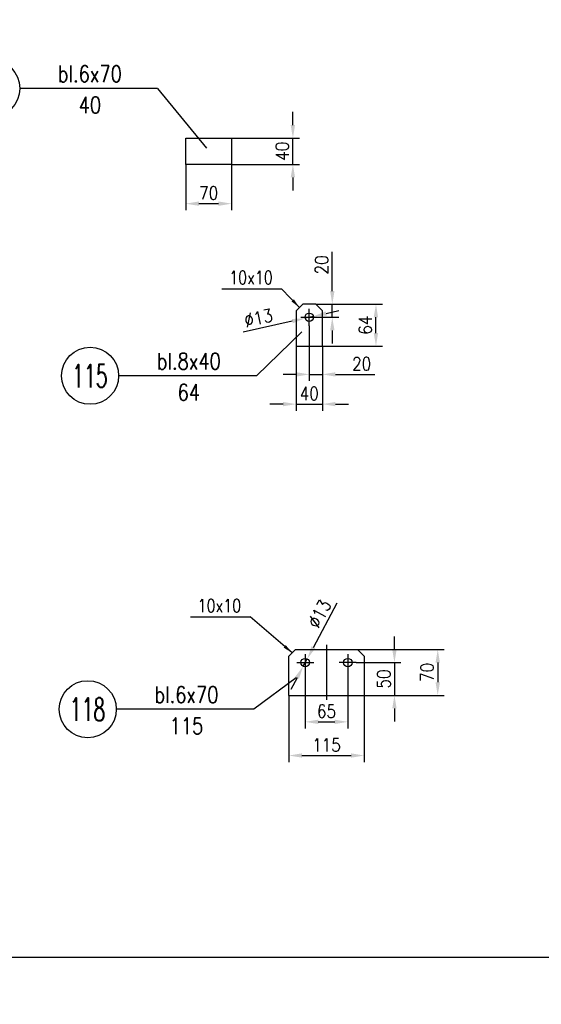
# Model space of a CAD drawing. Header units: millimetres. Extents: x -34919 to 306996, y -293018 to -145733.
# Tile 101 of 256: x 81513 to 82309, y -217426 to -215923. Entities that reach past the tile are written whole.
import ezdxf
from ezdxf.enums import TextEntityAlignment as Align
from ezdxf.lldxf.tags import DXFTag

# ---------------------------------------------------------------- set-up
doc = ezdxf.new("R2010")
doc.units = ezdxf.units.MM
doc.header["$LTSCALE"] = 3
doc.linetypes.add('DASHDOT', pattern=[25.4, 12.7, -6.35, 0, -6.35])
for name, color, linetype in [('CIENKA', 4, 'Continuous'), ('K-wypełnienia', 8, 'Continuous'), ('LAYER0', 7, 'Continuous'), ('OSIE_SYSTEMU', 4, 'CENTER'), ('oznaczenia', 4, 'Continuous'), ('Prz', 5, 'Continuous'), ('slupki', 7, 'Continuous')]:
    doc.layers.add(name, color=color, linetype=linetype)
doc.layers.add('OPISY', color=2, linetype='Continuous', lineweight=13)
doc.layers.add('SIATKA', color=5, linetype='Continuous', lineweight=18)
doc.styles.add('NOVE3', font='romans.shx', dxfattribs={"width": 0.7})
doc.styles.add('R20', font='romans.shx', dxfattribs={"width": 0.85})
doc.styles.add('R40', font='romans.shx', dxfattribs={"width": 0.8, "height": 40})
doc.styles.add('R50', font='romans.shx', dxfattribs={"width": 0.85, "height": 50})
doc.styles.add('WYMIAR1', font='ROMANS.shx', dxfattribs={"width": 0.7, "oblique": 15})
tags = doc.linetypes.add('CENTER', pattern=[2, 1.25, -0.25, 0.25, -0.25]).pattern_tags.tags
tags[10:11] = [DXFTag(74, 4), DXFTag(75, 0), DXFTag(340, '0'), DXFTag(46, 1.0), DXFTag(50, 0.0), DXFTag(44, 0.0), DXFTag(45, 0.0)]
tags[8:9] = [DXFTag(74, 4), DXFTag(75, 0), DXFTag(340, '0'), DXFTag(46, 1.0), DXFTag(50, 0.0), DXFTag(44, 0.0), DXFTag(45, 0.0)]
tags[6:7] = [DXFTag(74, 4), DXFTag(75, 0), DXFTag(340, '0'), DXFTag(46, 1.0), DXFTag(50, 0.0), DXFTag(44, 0.0), DXFTag(45, 0.0)]
tags[4:5] = [DXFTag(74, 4), DXFTag(75, 0), DXFTag(340, '0'), DXFTag(46, 1.0), DXFTag(50, 0.0), DXFTag(44, 0.0), DXFTag(45, 0.0)]
doc.dimstyles.new('NORM20', dxfattribs={"dimscale": 20, "dimtxt": 2, "dimasz": 1.5, "dimexe": 1, "dimexo": 1, "dimgap": 1, "dimtad": 1, "dimdec": 0, "dimzin": 0, "dimdsep": 46, "dimtxsty": 'WYMIAR1', "dimcen": 1.5, "dimclrd": 4, "dimclre": 4, "dimclrt": 3, "dimadec": 0, "dimazin": 0, "dimtfac": 1, "dimtdec": 0, "dimtmove": 2, "dimatfit": 3, "dimfxl": 1, "dimtolj": 1, "dimtzin": 0, "dimarcsym": 0})
doc.dimstyles.new('Skala 1_10', dxfattribs={"dimscale": 10, "dimtxt": 2, "dimasz": 2, "dimexe": 1, "dimexo": 0, "dimtad": 1, "dimdec": 0, "dimdsep": 46, "dimtxsty": 'R20', "dimcen": 0, "dimclrd": 4, "dimclre": 4, "dimclrt": 3, "dimadec": 0, "dimazin": 0, "dimtfac": 1, "dimtdec": 0, "dimtix": 1, "dimtmove": 0, "dimatfit": 2, "dimfxl": 1, "dimtolj": 1, "dimtzin": 0, "dimarcsym": 0})

# ---------------------------------------------------------------- blocks, each defined once
blk = doc.blocks.new('*D84')
at = {"layer": 'Defpoints', "color": 0, "transparency": 16777216}
for p in [(81965, -216357), (81990.1, -216357), (81968, -216377)]:
    blk.add_point(p, dxfattribs=at)
at = {"layer": 'SIATKA', "color": 4, "lineweight": -2, "transparency": 16777216}
for p, q in [((81990.1, -216337), (81990.1, -216277)), ((81965, -216357), (82000.1, -216357)), ((81990.1, -216377), (81990.1, -216357)), ((81968, -216377), (82000.1, -216377)), ((81990.1, -216397), (81990.1, -216417))]:
    blk.add_line(p, q, dxfattribs=at)
at = {"layer": 'SIATKA', "color": 4, "transparency": 16777216}
for points in [[(81986.8, -216337), (81993.5, -216337), (81990.1, -216357)], [(81986.8, -216397), (81993.5, -216397), (81990.1, -216377)]]:
    blk.add_solid(points, dxfattribs=at)
at = {"layer": 'SIATKA', "color": 3, "transparency": 16777216, "insert": (81973.9, -216297), "char_height": 20, "attachment_point": 5, "rotation": 90, "style": 'R20'}
blk.add_mtext('\\A1;20', dxfattribs=at)
blk = doc.blocks.new('*D85')
at = {"layer": 'Defpoints', "color": 0, "transparency": 16777216}
for p in [(81965, -216357), (82056.8, -216357), (81975, -216421)]:
    blk.add_point(p, dxfattribs=at)
at = {"layer": 'SIATKA', "color": 4, "lineweight": -2, "transparency": 16777216}
for p, q in [((81965, -216357), (82066.8, -216357)), ((82056.8, -216401), (82056.8, -216377)), ((81975, -216421), (82066.8, -216421))]:
    blk.add_line(p, q, dxfattribs=at)
at = {"layer": 'SIATKA', "color": 4, "transparency": 16777216}
for points in [[(82053.4, -216377), (82060.1, -216377), (82056.8, -216357)], [(82053.4, -216401), (82060.1, -216401), (82056.8, -216421)]]:
    blk.add_solid(points, dxfattribs=at)
at = {"layer": 'SIATKA', "color": 3, "transparency": 16777216, "insert": (82040.5, -216389), "char_height": 20, "attachment_point": 5, "rotation": 90, "style": 'R20'}
blk.add_mtext('\\A1;64', dxfattribs=at)
blk = doc.blocks.new('*D86')
at = {"layer": 'Defpoints', "color": 0, "transparency": 16777216}
for p in [(81955, -216390), (81975, -216421), (81975, -216464.2)]:
    blk.add_point(p, dxfattribs=at)
at = {"layer": 'SIATKA', "color": 4, "lineweight": -2, "transparency": 16777216}
for p, q in [((81955, -216390), (81955, -216474.2)), ((81975, -216421), (81975, -216474.2)), ((81935, -216464.2), (81915, -216464.2)), ((81955, -216464.2), (81975, -216464.2)), ((81995, -216464.2), (82055, -216464.2))]:
    blk.add_line(p, q, dxfattribs=at)
at = {"layer": 'SIATKA', "color": 4, "transparency": 16777216}
for points in [[(81935, -216460.9), (81935, -216467.5), (81955, -216464.2)], [(81995, -216460.9), (81995, -216467.5), (81975, -216464.2)]]:
    blk.add_solid(points, dxfattribs=at)
at = {"layer": 'SIATKA', "color": 3, "transparency": 16777216, "insert": (82035, -216448), "char_height": 20, "attachment_point": 5, "style": 'R20'}
blk.add_mtext('\\A1;20', dxfattribs=at)
blk = doc.blocks.new('*D87')
at = {"layer": 'Defpoints', "color": 0, "transparency": 16777216}
for p in [(81935, -216421), (81975, -216421, 0), (81975, -216509.6)]:
    blk.add_point(p, dxfattribs=at)
at = {"layer": 'SIATKA', "color": 4, "lineweight": -2, "transparency": 16777216}
for p, q in [((81935, -216421), (81935, -216519.6)), ((81975, -216421), (81975, -216519.6)), ((81915, -216509.6), (81895, -216509.6)), ((81935, -216509.6), (81975, -216509.6)), ((81995, -216509.6), (82015, -216509.6))]:
    blk.add_line(p, q, dxfattribs=at)
at = {"layer": 'SIATKA', "color": 4, "transparency": 16777216}
for points in [[(81915, -216506.3), (81915, -216512.9), (81935, -216509.6)], [(81995, -216506.3), (81995, -216512.9), (81975, -216509.6)]]:
    blk.add_solid(points, dxfattribs=at)
at = {"layer": 'SIATKA', "color": 3, "transparency": 16777216, "insert": (81955, -216493.4), "char_height": 20, "attachment_point": 5, "style": 'R20'}
blk.add_mtext('\\A1;40', dxfattribs=at)
blk = doc.blocks.new('*D88')
at = {"layer": 'Defpoints', "color": 0, "transparency": 16777216}
for p in [(81948.8, -216917.3), (82013.8, -216917.3), (82013.8, -216994.8)]:
    blk.add_point(p, dxfattribs=at)
at = {"layer": 'SIATKA', "color": 4, "lineweight": -2, "transparency": 16777216}
for p, q in [((81948.8, -216917.3), (81948.8, -217004.8)), ((82013.8, -216917.3), (82013.8, -217004.8)), ((81968.8, -216994.8), (81993.8, -216994.8))]:
    blk.add_line(p, q, dxfattribs=at)
at = {"layer": 'SIATKA', "color": 4, "transparency": 16777216}
for points in [[(81968.8, -216991.5), (81968.8, -216998.1), (81948.8, -216994.8)], [(81993.8, -216991.5), (81993.8, -216998.1), (82013.8, -216994.8)]]:
    blk.add_solid(points, dxfattribs=at)
at = {"layer": 'SIATKA', "color": 3, "transparency": 16777216, "insert": (81981.3, -216978.6), "char_height": 20, "attachment_point": 5, "style": 'R20'}
blk.add_mtext('\\A1;65', dxfattribs=at)
blk = doc.blocks.new('*D89')
at = {"layer": 'Defpoints', "color": 0, "transparency": 16777216}
for p in [(81923.8, -216954.3), (82038.8, -216954.3), (82038.8, -217046.2)]:
    blk.add_point(p, dxfattribs=at)
at = {"layer": 'SIATKA', "color": 4, "lineweight": -2, "transparency": 16777216}
for p, q in [((81923.8, -216954.3), (81923.8, -217056.2)), ((82038.8, -216954.3), (82038.8, -217056.2)), ((81943.8, -217046.2), (82018.8, -217046.2))]:
    blk.add_line(p, q, dxfattribs=at)
at = {"layer": 'SIATKA', "color": 4, "transparency": 16777216}
for points in [[(81943.8, -217042.9), (81943.8, -217049.5), (81923.8, -217046.2)], [(82018.8, -217042.9), (82018.8, -217049.5), (82038.8, -217046.2)]]:
    blk.add_solid(points, dxfattribs=at)
at = {"layer": 'SIATKA', "color": 3, "transparency": 16777216, "insert": (81981.3, -217030), "char_height": 20, "attachment_point": 5, "style": 'R20'}
blk.add_mtext('\\A1;115', dxfattribs=at)
blk = doc.blocks.new('*D90')
at = {"layer": 'Defpoints', "color": 0, "transparency": 16777216}
for p in [(82026.8, -216904.3), (82038.8, -216954.3), (82085, -216954.3)]:
    blk.add_point(p, dxfattribs=at)
at = {"layer": 'SIATKA', "color": 4, "lineweight": -2, "transparency": 16777216}
for p, q in [((82085, -216884.3), (82085, -216864.3)), ((82026.8, -216904.3), (82095, -216904.3)), ((82085, -216904.3), (82085, -216954.3)), ((82038.8, -216954.3), (82095, -216954.3)), ((82085, -216974.3), (82085, -216994.3))]:
    blk.add_line(p, q, dxfattribs=at)
at = {"layer": 'SIATKA', "color": 4, "transparency": 16777216}
for points in [[(82081.7, -216884.3), (82088.4, -216884.3), (82085, -216904.3)], [(82081.7, -216974.3), (82088.4, -216974.3), (82085, -216954.3)]]:
    blk.add_solid(points, dxfattribs=at)
at = {"layer": 'SIATKA', "color": 3, "transparency": 16777216, "insert": (82068.8, -216929.3), "char_height": 20, "attachment_point": 5, "rotation": 90, "style": 'R20'}
blk.add_mtext('\\A1;50', dxfattribs=at)
blk = doc.blocks.new('*D91')
at = {"layer": 'Defpoints', "color": 0, "transparency": 16777216}
for p in [(82028.8, -216884.3), (82038.8, -216954.3), (82151.1, -216954.3)]:
    blk.add_point(p, dxfattribs=at)
at = {"layer": 'SIATKA', "color": 4, "lineweight": -2, "transparency": 16777216}
for p, q in [((82028.8, -216884.3), (82161.1, -216884.3)), ((82151.1, -216904.3), (82151.1, -216934.3)), ((82038.8, -216954.3), (82161.1, -216954.3))]:
    blk.add_line(p, q, dxfattribs=at)
at = {"layer": 'SIATKA', "color": 4, "transparency": 16777216}
for points in [[(82147.8, -216904.3), (82154.5, -216904.3), (82151.1, -216884.3)], [(82147.8, -216934.3), (82154.5, -216934.3), (82151.1, -216954.3)]]:
    blk.add_solid(points, dxfattribs=at)
at = {"layer": 'SIATKA', "color": 3, "transparency": 16777216, "insert": (82134.9, -216919.3), "char_height": 20, "attachment_point": 5, "rotation": 90, "style": 'R20'}
blk.add_mtext('\\A1;70', dxfattribs=at)
blk = doc.blocks.new('*D95')
at = {"layer": 'Defpoints', "color": 0, "transparency": 16777216}
for p in [(81961.3, -216375.6), (81948.6, -216378.5)]:
    blk.add_point(p, dxfattribs=at)
at = {"layer": 'LAYER0', "color": 4, "lineweight": -2, "transparency": 16777216}
for p, q in [((81961.3, -216375.6), (81948.6, -216378.5)), ((81980.8, -216371.2), (82000.3, -216366.8)), ((81929.1, -216382.9), (81853.9, -216399.9))]:
    blk.add_line(p, q, dxfattribs=at)
at = {"layer": 'LAYER0', "color": 4, "transparency": 16777216}
for points in [[(81980.1, -216367.9), (81981.5, -216374.4), (81961.3, -216375.6)], [(81928.4, -216379.6), (81929.9, -216386.1), (81948.6, -216378.5)]]:
    blk.add_solid(points, dxfattribs=at)
at = {"layer": 'LAYER0', "color": 3, "transparency": 16777216, "insert": (81877.3, -216378), "char_height": 20, "attachment_point": 5, "rotation": 12.7589, "style": 'R20'}
blk.add_mtext('\\A1;∅13', dxfattribs=at)
blk = doc.blocks.new('*D96')
at = {"layer": 'Defpoints', "color": 0, "transparency": 16777216}
for p in [(81951.9, -216898.6, 0), (81945.7, -216910, 0)]:
    blk.add_point(p, dxfattribs=at)
at = {"layer": 'LAYER0', "color": 4, "lineweight": -2, "transparency": 16777216}
for p, q in [((81961.3, -216881), (81997.8, -216813)), ((81945.7, -216910), (81951.9, -216898.6)), ((81936.3, -216927.7), (81926.8, -216945.3))]:
    blk.add_line(p, q, dxfattribs=at)
at = {"layer": 'LAYER0', "color": 4, "transparency": 16777216}
for points in [[(81958.4, -216879.4), (81964.3, -216882.5), (81951.9, -216898.6)], [(81933.3, -216926.1), (81939.2, -216929.2), (81945.7, -216910)]]:
    blk.add_solid(points, dxfattribs=at)
at = {"layer": 'LAYER0', "color": 3, "transparency": 16777216, "insert": (81970.4, -216829.7), "char_height": 20, "attachment_point": 5, "rotation": 61.7882, "style": 'R20'}
blk.add_mtext('\\A1;∅13', dxfattribs=at)
blk = doc.blocks.new('*D99')
at = {"layer": 'Defpoints', "color": 0, "transparency": 16777216}
for p in [(81836.4, -216103.5, 0), (81930, -216103.5), (81836.4, -216143.5, 0)]:
    blk.add_point(p, dxfattribs=at)
at = {"layer": 'SIATKA', "color": 4, "lineweight": -2, "transparency": 16777216}
for p, q in [((81930, -216083.5), (81930, -216063.5)), ((81836.4, -216103.5), (81940, -216103.5)), ((81930, -216143.5), (81930, -216103.5)), ((81836.4, -216143.5), (81940, -216143.5)), ((81930, -216163.5), (81930, -216183.5))]:
    blk.add_line(p, q, dxfattribs=at)
at = {"layer": 'SIATKA', "color": 4, "transparency": 16777216}
for points in [[(81926.6, -216083.5), (81933.3, -216083.5), (81930, -216103.5)], [(81926.6, -216163.5), (81933.3, -216163.5), (81930, -216143.5)]]:
    blk.add_solid(points, dxfattribs=at)
at = {"layer": 'SIATKA', "color": 3, "transparency": 16777216, "insert": (81913.7, -216123.5), "char_height": 20, "attachment_point": 5, "rotation": 90, "style": 'R20'}
blk.add_mtext('\\A1;40', dxfattribs=at)
blk = doc.blocks.new('*D100')
at = {"layer": 'Defpoints', "color": 0, "transparency": 16777216}
for p in [(81766.4, -216143.5, 0), (81836.4, -216143.5, 0), (81766.4, -216203.5)]:
    blk.add_point(p, dxfattribs=at)
at = {"layer": 'SIATKA', "color": 4, "lineweight": -2, "transparency": 16777216}
for p, q in [((81766.4, -216143.5), (81766.4, -216213.5)), ((81836.4, -216143.5), (81836.4, -216213.5)), ((81816.4, -216203.5), (81786.4, -216203.5))]:
    blk.add_line(p, q, dxfattribs=at)
at = {"layer": 'SIATKA', "color": 4, "transparency": 16777216}
for points in [[(81786.4, -216200.1), (81786.4, -216206.8), (81766.4, -216203.5)], [(81816.4, -216200.1), (81816.4, -216206.8), (81836.4, -216203.5)]]:
    blk.add_solid(points, dxfattribs=at)
at = {"layer": 'SIATKA', "color": 3, "transparency": 16777216, "insert": (81801.4, -216187.2), "char_height": 20, "attachment_point": 5, "style": 'R20'}
blk.add_mtext('\\A1;70', dxfattribs=at)

msp = doc.modelspace()

# ---------------------------------------------------------------- linework, layer by layer
at = {"color": 4}
for p, q in [((81723.19, -216027.458), (81512.895, -216027.458)), ((81943.874, -216399.276), (81874.22, -216466.307)), ((81874.22, -216466.307), (81663.926, -216466.307)), ((81935.089, -216927.808), (81870.599, -216975.526)), ((81870.599, -216975.526), (81660.304, -216975.526))]:
    msp.add_line(p, q, dxfattribs=at)
at = {"color": 6, "elevation": 0}
msp.add_lwpolyline([(81766.357, -216143.518), (81766.357, -216103.518), (81836.357, -216103.518), (81836.357, -216143.518)], close=True, dxfattribs=at)
for points in [[(81974.968, -216421.03), (81974.968, -216367.03), (81964.968, -216357.03), (81944.968, -216357.03), (81934.968, -216367.03), (81934.968, -216421.03)], [(81934.968, -216421.03), (81974.968, -216421.03)], [(81923.809, -216954.308), (81923.809, -216894.308), (81933.809, -216884.308), (82028.809, -216884.308), (82038.809, -216894.308), (82038.809, -216954.308)], [(81923.809, -216954.308), (82038.809, -216954.308)]]:
    msp.add_lwpolyline(points, dxfattribs=at)
at = {"color": 6}
for centre in [(81954.968, -216377.03), (81948.809, -216904.308), (82013.809, -216904.308)]:
    msp.add_circle(centre, 6.5, dxfattribs=at)
at = {"layer": 'CIENKA', "linetype": 'Continuous'}
msp.add_line((81723.19, -216027.458), (81797.912, -216118.993), dxfattribs=at)
at = {"layer": 'K-wypełnienia', "color": 1, "linetype": 'Continuous'}
for centre in [(81469.329, -216027.458, 0), (81620.359, -216466.307), (81616.738, -216975.526)]:
    msp.add_circle(centre, 43.566, dxfattribs=at)
at = {"layer": 'OSIE_SYSTEMU', "color": 4, "elevation": 0, "flags": 128}
msp.add_lwpolyline([(81981.309, -216877.308), (81981.309, -216961.308)], dxfattribs=at)
at = {"layer": 'oznaczenia'}
for p, q in [((81821.546, -216333.352, 0), (81912.727, -216333.352, 0)), ((81773.41, -216834.376, 0), (81864.591, -216834.376, 0))]:
    msp.add_line(p, q, dxfattribs=at)
at = {"layer": 'Prz'}
msp.add_lwpolyline([(80568.865, -217354.808), (80568.865, -213254.808), (83468.865, -213254.808), (83468.865, -217354.808)], close=True, dxfattribs=at)
at = {"layer": 'slupki', "color": 4, "linetype": 'DASHDOT', "elevation": 0}
for points in [[(81954.968, -216390.03), (81954.968, -216364.03)], [(81941.968, -216377.03), (81967.968, -216377.03)]]:
    msp.add_lwpolyline(points, dxfattribs=at)
at = {"layer": 'slupki', "color": 4, "linetype": 'DASHDOT', "elevation": 0, "flags": 128}
for points in [[(81948.809, -216891.308), (81948.809, -216917.308)], [(82013.809, -216891.308), (82013.809, -216917.308)], [(81935.809, -216904.308), (81961.809, -216904.308)], [(82026.809, -216904.308), (82000.809, -216904.308)]]:
    msp.add_lwpolyline(points, dxfattribs=at)

# ---------------------------------------------------------------- texts
at = {"color": 20, "insert": (33837.901, -182331.101), "char_height": 300, "width": 16331.01415, "attachment_point": 1, "style": 'NOVE3'}
msp.add_mtext('{\\C1;Wytyczne montażowe\\P\\H0.83333x;\\C3;Podczas montażu należy bezwzględnie przestrzegać dopuszczalnych tolerancji z uwagi na ścisłe dopasowanie elementów amortyzujących ugięcia dźwigarów przekrycia auli.\\P\\H1.2x;\\C1;\\PZabezpieczenia antykorozyjne.\\C256;\\P\\H0.83333x;\\C3;Wszystkie elementy stalowe konstrukcji należy poddać ocynkowaniu ogniowemu.\\PKonstrukcje przeznaczone do cynkowania ogniowego powinny odpowiadać następującym warunkom:\\P\\pl900;^I1. Spoiny powinny być wykonane metodą półautomatyczną w osłonie gazów ochronnych. Nie zaleca się spawania elektrodą otuloną, ze względu na złą jakość powłoki cynkowej na spoinach.\\P^I2. Powierzchnia konstrukcji powinna być wolna od: zawalcowań, zgorzelin, odprysków po spawaniu, ostrych krawędzi, zanieczyszczeń farbami, olejami, emulsjami oraz innymi materiałami stosowanymi przy trasowaniu, znakowaniu, spawaniu, wierceniu itp. W przypadku spawania elektrodą należy dokładnie usunąć otulinę spawalniczą w celu zminimalizowania wad powłoki. Po ocynkowaniu uwydatnią się wady jakości powierzchni stali np. zawalcowania, rysy traserskie, zeszlifowania, pory, odpryski spawalnicze, wadliwe spoiny.\\P^I3. Elementy konstrukcyjne powinny posiadać odpowiednie otwory technologiczne do odpowietrzenia, swobodnego przepływu cynku zewnątrz i wewnątrz elementu oraz do podwieszenia (mogą być przyspawane uchwyty z blachy z otworami).\\P^I4. W przypadku powierzchni spawanych na zakładkę, spoina powinna być szczelna ze wszystkich stron (spawana na około), a nakładki szczelnie przylegać do konstrukcji. Przekroje skrzynkowe oraz powierzchnie nakładające się mogą powodować uszkodzenie konstrukcji - pękanie spoin.\\P^I5. Każdy element konstrukcyjny powinien składać się z jednego gatunku stali.\\P^I6. Konstrukcje nie powinny posiadać małych szczelin lub wnęk. Spoiny powinny być szczelne i zamknięte wokół elementu, ponieważ w przeciwnym przypadku mogą po cynkowaniu wylewać się z nich resztki topnika i kwasu pogarszając jakość powłoki (tzw. "krwawe wycieki").\\P^I7. Naddatek wymiarowy dla otworów pod śruby powinien wynosić 1 - 2 mm.\\PTermiczne oddziaływanie kąpieli cynkowej uwalnia w elementach naprężenia wewnętrzne, co może powodować odkształcenia. Szczególnie uwidacznia się to w elementach spawanych. Dotyczy to także dwuteowników spawanych, których odkształcenia po cynkowaniu mogą przekroczyć dopuszczalne normy, oraz nie usztywnionych arkuszy blach i otwartych kształtowników giętych.\\P\\C256;\\P\\pl0;\\H1.2x;\\C1;Malowanie konstrukcji.\\P\\H0.83333x;\\C3;Wszystkie elementy stalowe konstrukcji należy pomalować proszkowo na kolor RAL 9011}', dxfattribs=at)
at = {"layer": 'OPISY', "width": 0.8}
for s, height, style, p in [('bl.6x70', 25, 'R50', (81620.089, -216005.245)), ('40', 25, 'R50', (81620.089, -216052.847)), ('10x10', 20, 'R40', (81865.913, -216316.288, 0)), ('bl.8x40', 25, 'R50', (81771.119, -216444.094)), ('64', 25, 'R50', (81771.119, -216491.696)), ('10x10', 20, 'R40', (81817.777, -216817.312, 0)), ('bl.6x70', 25, 'R50', (81767.498, -216953.312)), ('115', 25, 'R50', (81767.498, -217000.914))]:
    msp.add_text(s, height=height, dxfattribs=dict(at, style=style)).set_placement(p, align=Align.MIDDLE)
at = {"layer": 'OPISY', "color": 2, "style": 'R50', "width": 0.6}
for s, p in [('115', (81619.967, -216466.516)), ('118', (81616.345, -216975.735))]:
    msp.add_text(s, height=35, dxfattribs=at).set_placement(p, align=Align.MIDDLE)

# ---------------------------------------------------------------- dimensions: what is measured, and where the dimension line sits
at = {"layer": 'LAYER0', "color": 1}
for p1, p2, picture, middle in [((81961.307, -216375.595), (81948.628, -216378.466), '*D95', (81880.913, -216393.799)), ((81945.736, -216910.036), (81951.882, -216898.58), '*D96', (81984.703, -216837.399, 0))]:
    dim = msp.add_diameter_dim_2p(p1=p1, p2=p2, dimstyle='Skala 1_10', dxfattribs=at)
    dim.commit()
    dim.dimension.update_dxf_attribs({"geometry": picture, "text_midpoint": middle, "dimtype": 163})
at = {"layer": 'SIATKA', "color": 42}
for base, p1, p2, picture, middle in [((81929.971, -216103.518), (81836.357, -216143.518, 0), (81836.357, -216103.518, 0), '*D99', (81913.721, -216123.518)), ((82056.782, -216357.03, 0), (81974.968, -216421.03, 0), (81964.968, -216357.03, 0), '*D85', (82040.532, -216389.03, 0)), ((82085.044, -216954.308, 0), (82026.809, -216904.308, 0), (82038.809, -216954.308, 0), '*D90', (82068.794, -216929.308, 0)), ((82151.132, -216954.308, 0), (82028.809, -216884.308, 0), (82038.809, -216954.308, 0), '*D91', (82134.882, -216919.308, 0))]:
    dim = msp.add_linear_dim(base=base, p1=p1, p2=p2, angle=90, dimstyle='Skala 1_10', dxfattribs=at)
    dim.commit()
    dim.dimension.update_dxf_attribs({"geometry": picture, "text_midpoint": middle})
for base, p1, p2, picture, middle in [((81766.357, -216203.465), (81836.357, -216143.518, 0), (81766.357, -216143.518, 0), '*D100', (81801.357, -216187.215)), ((82013.809, -216994.813, 0), (81948.809, -216917.308, 0), (82013.809, -216917.308, 0), '*D88', (81981.309, -216978.563, 0)), ((82038.809, -217046.202, 0), (81923.809, -216954.308, 0), (82038.809, -216954.308, 0), '*D89', (81981.309, -217029.952, 0))]:
    dim = msp.add_linear_dim(base=base, p1=p1, p2=p2, dimstyle='Skala 1_10', dxfattribs=at)
    dim.commit()
    dim.dimension.update_dxf_attribs({"geometry": picture, "text_midpoint": middle})
dim = msp.add_linear_dim(base=(81990.14, -216357.03, 0), p1=(81967.968, -216377.03, 0), p2=(81964.968, -216357.03, 0), angle=90, dimstyle='Skala 1_10', dxfattribs=at)
dim.commit()
dim.dimension.update_dxf_attribs({"geometry": '*D84', "text_midpoint": (81990.14, -216297.018, 0), "dimtype": 160})
for base, p1, p2, picture, middle in [((81974.968, -216464.21, 0), (81954.968, -216390.03, 0), (81974.968, -216421.03, 0), '*D86', (82034.979, -216464.21, 0)), ((81974.968, -216509.605, 0), (81934.968, -216421.03, 0), (81974.968, -216421.03), '*D87', (81954.968, -216509.605, 0))]:
    dim = msp.add_linear_dim(base=base, p1=p1, p2=p2, dimstyle='Skala 1_10', dxfattribs=at)
    dim.commit()
    dim.dimension.update_dxf_attribs({"geometry": picture, "text_midpoint": middle, "dimtype": 160})

# ---------------------------------------------------------------- leaders
at = {"layer": 'oznaczenia'}
for points in [[(81939.968, -216362.03, 0), (81912.727, -216333.352, 0)], [(81928.809, -216889.308, 0), (81864.591, -216834.376, 0)]]:
    msp.add_leader(points, dimstyle='NORM20', override={"dimscale": 10, "dimcen": 17687.954211}, dxfattribs=at)

doc.saveas('drawing.dxf')
